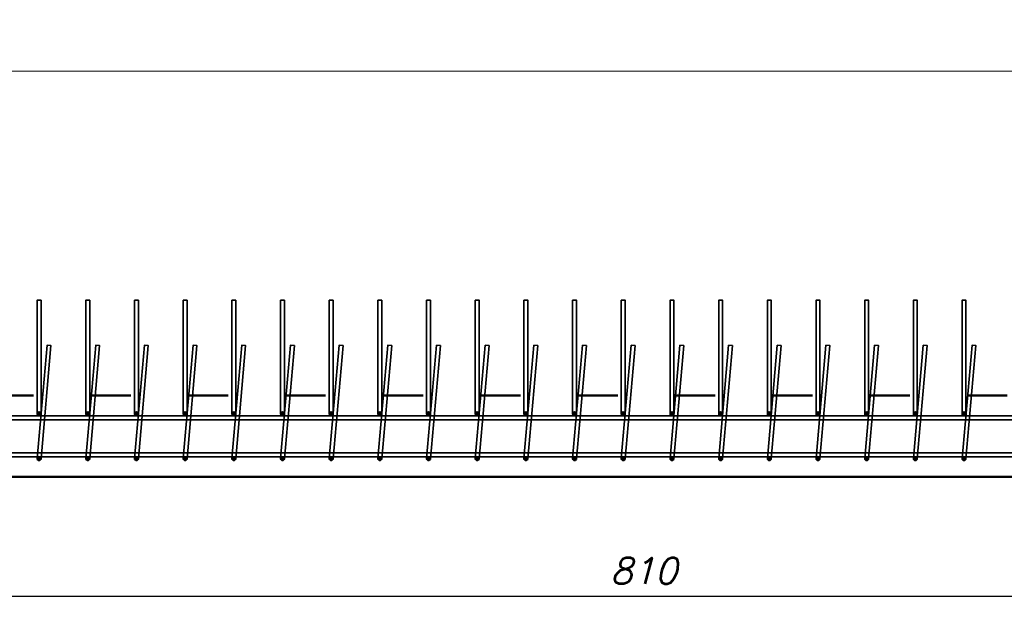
# Model space of a CAD drawing. Header units: millimetres. Extents: x 1814 to 94182, y 11562 to 49454.
# Tile 37 of 143: x 14103 to 14406, y 12326 to 12508. Entities that reach past the tile are written whole.
import ezdxf

# ---------------------------------------------------------------- set-up
doc = ezdxf.new("R2010")
doc.units = ezdxf.units.MM
doc.linetypes.add('ACAD_ISO03W100', pattern=[30, 12, -18])
doc.layers.add('podkład', color=252, linetype='Continuous', lineweight=9, plot=False)
for name, color, linetype, lineweight in [('widok 0.35', 22, 'Continuous', 35), ('wymiar', 135, 'Continuous', 9), ('ściany', 7, 'Continuous', 50)]:
    doc.layers.add(name, color=color, linetype=linetype, lineweight=lineweight)
doc.styles.add('WYMIARY', font='simplex.shx', dxfattribs={"oblique": 15})
doc.dimstyles.new('1-50', dxfattribs={"dimscale": 50, "dimtxt": 0.16, "dimasz": 0.2, "dimexe": 0.1, "dimexo": 0.1, "dimgap": 0.075, "dimtad": 1, "dimdec": 1, "dimrnd": 0.1, "dimzin": 9, "dimtxsty": 'WYMIARY', "dimblk": 'ARCHTICK', "dimcen": 0.2, "dimdle": 0.15, "dimadec": 1, "dimazin": 1, "dimtfac": 1, "dimtdec": 1, "dimtix": 1, "dimtmove": 2, "dimatfit": 3, "dimldrblk": 'ARCHTICK', "dimfxl": 0, "dimarcsym": 0})

# ---------------------------------------------------------------- blocks, each defined once
blk = doc.blocks.new('_ARCHTICK')
at = {"color": 0, "linetype": 'ByBlock', "lineweight": -2}
blk.add_solid([(0.398, 0.309), (0.309, 0.398), (-0.309, -0.398), (-0.398, -0.309)], dxfattribs=at)
blk = doc.blocks.new('*D3305')
at = {"layer": 'Defpoints', "color": 0}
for p in [(13889.8, 12367.56), (14699.8, 12367.56), (14699.8, 12330.81)]:
    blk.add_point(p, dxfattribs=at)
at = {"layer": 'wymiar', "color": 0, "lineweight": -2}
for p, q in [((13889.8, 12335.81), (13889.8, 12325.81)), ((14699.8, 12335.81), (14699.8, 12325.81)), ((13882.3, 12330.81), (14707.3, 12330.81))]:
    blk.add_line(p, q, dxfattribs=at)
at = {"layer": 'wymiar', "color": 0, "lineweight": -2, "xscale": 10, "yscale": 10, "zscale": 10, "rotation": 180}
blk.add_blockref('_ARCHTICK', (13889.8, 12330.81), dxfattribs=at)
at = {"layer": 'wymiar', "color": 0, "lineweight": -2, "xscale": 10, "yscale": 10, "zscale": 10}
blk.add_blockref('_ARCHTICK', (14699.8, 12330.81), dxfattribs=at)
at = {"layer": 'wymiar', "color": 0, "insert": (14294.8, 12338.56), "char_height": 8, "attachment_point": 5, "style": 'WYMIARY'}
blk.add_mtext('810', dxfattribs=at)
blk = doc.blocks.new('A$C5962928a')
blk.add_line((48.41, 1.57), (712.12, 1.57))

msp = doc.modelspace()

# ---------------------------------------------------------------- hatches: boundary and pattern name
at = {"layer": 'widok 0.35'}
h = msp.add_hatch(color=256, dxfattribs=at)
h.dxf.hatch_style = 1
h.paths.add_polyline_path([(14107.902, 12386.958, 1), (14109.102, 12386.958, 1)])
h = msp.add_hatch(color=256, dxfattribs=at)
h.dxf.hatch_style = 1
h.paths.add_polyline_path([(14122.902, 12386.958, 1), (14124.102, 12386.958, 1)])
h = msp.add_hatch(color=256, dxfattribs=at)
h.dxf.hatch_style = 1
h.paths.add_polyline_path([(14137.902, 12386.958, 1), (14139.102, 12386.958, 1)])
h = msp.add_hatch(color=256, dxfattribs=at)
h.dxf.hatch_style = 1
h.paths.add_polyline_path([(14152.902, 12386.958, 1), (14154.102, 12386.958, 1)])
h = msp.add_hatch(color=256, dxfattribs=at)
h.dxf.hatch_style = 1
h.paths.add_polyline_path([(14167.902, 12386.958, 1), (14169.102, 12386.958, 1)])
h = msp.add_hatch(color=256, dxfattribs=at)
h.dxf.hatch_style = 1
h.paths.add_polyline_path([(14182.902, 12386.958, 1), (14184.102, 12386.958, 1)])
h = msp.add_hatch(color=256, dxfattribs=at)
h.dxf.hatch_style = 1
h.paths.add_polyline_path([(14197.902, 12386.958, 1), (14199.102, 12386.958, 1)])
h = msp.add_hatch(color=256, dxfattribs=at)
h.dxf.hatch_style = 1
h.paths.add_polyline_path([(14212.902, 12386.958, 1), (14214.102, 12386.958, 1)])
h = msp.add_hatch(color=256, dxfattribs=at)
h.dxf.hatch_style = 1
h.paths.add_polyline_path([(14227.902, 12386.958, 1), (14229.102, 12386.958, 1)])
h = msp.add_hatch(color=256, dxfattribs=at)
h.dxf.hatch_style = 1
h.paths.add_polyline_path([(14242.902, 12386.958, 1), (14244.102, 12386.958, 1)])
h = msp.add_hatch(color=256, dxfattribs=at)
h.dxf.hatch_style = 1
h.paths.add_polyline_path([(14257.902, 12386.958, 1), (14259.102, 12386.958, 1)])
h = msp.add_hatch(color=256, dxfattribs=at)
h.dxf.hatch_style = 1
h.paths.add_polyline_path([(14272.902, 12386.958, 1), (14274.102, 12386.958, 1)])
h = msp.add_hatch(color=256, dxfattribs=at)
h.dxf.hatch_style = 1
h.paths.add_polyline_path([(14287.902, 12386.958, 1), (14289.102, 12386.958, 1)])
h = msp.add_hatch(color=256, dxfattribs=at)
h.dxf.hatch_style = 1
h.paths.add_polyline_path([(14302.902, 12386.958, 1), (14304.102, 12386.958, 1)])
h = msp.add_hatch(color=256, dxfattribs=at)
h.dxf.hatch_style = 1
h.paths.add_polyline_path([(14317.902, 12386.958, 1), (14319.102, 12386.958, 1)])
h = msp.add_hatch(color=256, dxfattribs=at)
h.dxf.hatch_style = 1
h.paths.add_polyline_path([(14332.902, 12386.958, 1), (14334.102, 12386.958, 1)])
h = msp.add_hatch(color=256, dxfattribs=at)
h.dxf.hatch_style = 1
h.paths.add_polyline_path([(14347.902, 12386.958, 1), (14349.102, 12386.958, 1)])
h = msp.add_hatch(color=256, dxfattribs=at)
h.dxf.hatch_style = 1
h.paths.add_polyline_path([(14362.902, 12386.958, 1), (14364.102, 12386.958, 1)])
h = msp.add_hatch(color=256, dxfattribs=at)
h.dxf.hatch_style = 1
h.paths.add_polyline_path([(14377.902, 12386.958, 1), (14379.102, 12386.958, 1)])
h = msp.add_hatch(color=256, dxfattribs=at)
h.dxf.hatch_style = 1
h.paths.add_polyline_path([(14392.902, 12386.958, 1), (14394.102, 12386.958, 1)])
h = msp.add_hatch(color=256, dxfattribs=at)
h.dxf.hatch_style = 1
h.paths.add_polyline_path([(14107.902, 12373.158, 1), (14109.102, 12373.158, 1)])
h = msp.add_hatch(color=256, dxfattribs=at)
h.dxf.hatch_style = 1
h.paths.add_polyline_path([(14122.902, 12373.158, 1), (14124.102, 12373.158, 1)])
h = msp.add_hatch(color=256, dxfattribs=at)
h.dxf.hatch_style = 1
h.paths.add_polyline_path([(14137.902, 12373.158, 1), (14139.102, 12373.158, 1)])
h = msp.add_hatch(color=256, dxfattribs=at)
h.dxf.hatch_style = 1
h.paths.add_polyline_path([(14152.902, 12373.158, 1), (14154.102, 12373.158, 1)])
h = msp.add_hatch(color=256, dxfattribs=at)
h.dxf.hatch_style = 1
h.paths.add_polyline_path([(14167.902, 12373.158, 1), (14169.102, 12373.158, 1)])
h = msp.add_hatch(color=256, dxfattribs=at)
h.dxf.hatch_style = 1
h.paths.add_polyline_path([(14182.902, 12373.158, 1), (14184.102, 12373.158, 1)])
h = msp.add_hatch(color=256, dxfattribs=at)
h.dxf.hatch_style = 1
h.paths.add_polyline_path([(14197.902, 12373.158, 1), (14199.102, 12373.158, 1)])
h = msp.add_hatch(color=256, dxfattribs=at)
h.dxf.hatch_style = 1
h.paths.add_polyline_path([(14212.902, 12373.158, 1), (14214.102, 12373.158, 1)])
h = msp.add_hatch(color=256, dxfattribs=at)
h.dxf.hatch_style = 1
h.paths.add_polyline_path([(14227.902, 12373.158, 1), (14229.102, 12373.158, 1)])
h = msp.add_hatch(color=256, dxfattribs=at)
h.dxf.hatch_style = 1
h.paths.add_polyline_path([(14242.902, 12373.158, 1), (14244.102, 12373.158, 1)])
h = msp.add_hatch(color=256, dxfattribs=at)
h.dxf.hatch_style = 1
h.paths.add_polyline_path([(14257.902, 12373.158, 1), (14259.102, 12373.158, 1)])
h = msp.add_hatch(color=256, dxfattribs=at)
h.dxf.hatch_style = 1
h.paths.add_polyline_path([(14272.902, 12373.158, 1), (14274.102, 12373.158, 1)])
h = msp.add_hatch(color=256, dxfattribs=at)
h.dxf.hatch_style = 1
h.paths.add_polyline_path([(14287.902, 12373.158, 1), (14289.102, 12373.158, 1)])
h = msp.add_hatch(color=256, dxfattribs=at)
h.dxf.hatch_style = 1
h.paths.add_polyline_path([(14302.902, 12373.158, 1), (14304.102, 12373.158, 1)])
h = msp.add_hatch(color=256, dxfattribs=at)
h.dxf.hatch_style = 1
h.paths.add_polyline_path([(14317.902, 12373.158, 1), (14319.102, 12373.158, 1)])
h = msp.add_hatch(color=256, dxfattribs=at)
h.dxf.hatch_style = 1
h.paths.add_polyline_path([(14332.902, 12373.158, 1), (14334.102, 12373.158, 1)])
h = msp.add_hatch(color=256, dxfattribs=at)
h.dxf.hatch_style = 1
h.paths.add_polyline_path([(14347.902, 12373.158, 1), (14349.102, 12373.158, 1)])
h = msp.add_hatch(color=256, dxfattribs=at)
h.dxf.hatch_style = 1
h.paths.add_polyline_path([(14362.902, 12373.158, 1), (14364.102, 12373.158, 1)])
h = msp.add_hatch(color=256, dxfattribs=at)
h.dxf.hatch_style = 1
h.paths.add_polyline_path([(14377.902, 12373.158, 1), (14379.102, 12373.158, 1)])
h = msp.add_hatch(color=256, dxfattribs=at)
h.dxf.hatch_style = 1
h.paths.add_polyline_path([(14392.902, 12373.158, 1), (14394.102, 12373.158, 1)])

# ---------------------------------------------------------------- linework, layer by layer
for points in [[(14109.102, 12386.958), (14107.902, 12386.958), (14107.902, 12421.958), (14109.102, 12421.958)], [(14124.102, 12386.958), (14122.902, 12386.958), (14122.902, 12421.958), (14124.102, 12421.958)], [(14139.102, 12386.958), (14137.902, 12386.958), (14137.902, 12421.958), (14139.102, 12421.958)], [(14154.102, 12386.958), (14152.902, 12386.958), (14152.902, 12421.958), (14154.102, 12421.958)], [(14169.102, 12386.958), (14167.902, 12386.958), (14167.902, 12421.958), (14169.102, 12421.958)], [(14184.102, 12386.958), (14182.902, 12386.958), (14182.902, 12421.958), (14184.102, 12421.958)], [(14199.102, 12386.958), (14197.902, 12386.958), (14197.902, 12421.958), (14199.102, 12421.958)], [(14214.102, 12386.958), (14212.902, 12386.958), (14212.902, 12421.958), (14214.102, 12421.958)], [(14229.102, 12386.958), (14227.902, 12386.958), (14227.902, 12421.958), (14229.102, 12421.958)], [(14244.102, 12386.958), (14242.902, 12386.958), (14242.902, 12421.958), (14244.102, 12421.958)], [(14259.102, 12386.958), (14257.902, 12386.958), (14257.902, 12421.958), (14259.102, 12421.958)], [(14274.102, 12386.958), (14272.902, 12386.958), (14272.902, 12421.958), (14274.102, 12421.958)], [(14289.102, 12386.958), (14287.902, 12386.958), (14287.902, 12421.958), (14289.102, 12421.958)], [(14304.102, 12386.958), (14302.902, 12386.958), (14302.902, 12421.958), (14304.102, 12421.958)], [(14319.102, 12386.958), (14317.902, 12386.958), (14317.902, 12421.958), (14319.102, 12421.958)], [(14334.102, 12386.958), (14332.902, 12386.958), (14332.902, 12421.958), (14334.102, 12421.958)], [(14349.102, 12386.958), (14347.902, 12386.958), (14347.902, 12421.958), (14349.102, 12421.958)], [(14364.102, 12386.958), (14362.902, 12386.958), (14362.902, 12421.958), (14364.102, 12421.958)], [(14379.102, 12386.958), (14377.902, 12386.958), (14377.902, 12421.958), (14379.102, 12421.958)], [(14394.102, 12386.958), (14392.902, 12386.958), (14392.902, 12421.958), (14394.102, 12421.958)], [(14109.1, 12373.106), (14107.904, 12373.211), (14110.955, 12408.078), (14112.15, 12407.973)], [(14124.1, 12373.106), (14122.904, 12373.211), (14125.955, 12408.078), (14127.15, 12407.973)], [(14139.1, 12373.106), (14137.904, 12373.211), (14140.955, 12408.078), (14142.15, 12407.973)], [(14154.1, 12373.106), (14152.904, 12373.211), (14155.955, 12408.078), (14157.15, 12407.973)], [(14169.1, 12373.106), (14167.904, 12373.211), (14170.955, 12408.078), (14172.15, 12407.973)], [(14184.1, 12373.106), (14182.904, 12373.211), (14185.955, 12408.078), (14187.15, 12407.973)], [(14199.1, 12373.106), (14197.904, 12373.211), (14200.955, 12408.078), (14202.15, 12407.973)], [(14214.1, 12373.106), (14212.904, 12373.211), (14215.955, 12408.078), (14217.15, 12407.973)], [(14229.1, 12373.106), (14227.904, 12373.211), (14230.955, 12408.078), (14232.15, 12407.973)], [(14244.1, 12373.106), (14242.904, 12373.211), (14245.955, 12408.078), (14247.15, 12407.973)], [(14259.1, 12373.106), (14257.904, 12373.211), (14260.955, 12408.078), (14262.15, 12407.973)], [(14274.1, 12373.106), (14272.904, 12373.211), (14275.955, 12408.078), (14277.15, 12407.973)], [(14289.1, 12373.106), (14287.904, 12373.211), (14290.955, 12408.078), (14292.15, 12407.973)], [(14304.1, 12373.106), (14302.904, 12373.211), (14305.955, 12408.078), (14307.15, 12407.973)], [(14319.1, 12373.106), (14317.904, 12373.211), (14320.955, 12408.078), (14322.15, 12407.973)], [(14334.1, 12373.106), (14332.904, 12373.211), (14335.955, 12408.078), (14337.15, 12407.973)], [(14349.1, 12373.106), (14347.904, 12373.211), (14350.955, 12408.078), (14352.15, 12407.973)], [(14364.1, 12373.106), (14362.904, 12373.211), (14365.955, 12408.078), (14367.15, 12407.973)], [(14379.1, 12373.106), (14377.904, 12373.211), (14380.955, 12408.078), (14382.15, 12407.973)], [(14394.1, 12373.106), (14392.904, 12373.211), (14395.955, 12408.078), (14397.15, 12407.973)], [(14693.602, 12386.358), (14693.602, 12385.158), (13896.002, 12385.158), (13896.002, 12386.358)], [(14693.602, 12374.958), (14693.602, 12373.758), (13896.002, 12373.758), (13896.002, 12374.958)]]:
    msp.add_lwpolyline(points, close=True, dxfattribs=at)
for centre in [(14108.502, 12386.958), (14123.502, 12386.958), (14138.502, 12386.958), (14153.502, 12386.958), (14168.502, 12386.958), (14183.502, 12386.958), (14198.502, 12386.958), (14213.502, 12386.958), (14228.502, 12386.958), (14243.502, 12386.958), (14258.502, 12386.958), (14273.502, 12386.958), (14288.502, 12386.958), (14303.502, 12386.958), (14318.502, 12386.958), (14333.502, 12386.958), (14348.502, 12386.958), (14363.502, 12386.958), (14378.502, 12386.958), (14393.502, 12386.958), (14108.502, 12373.158), (14123.502, 12373.158), (14138.502, 12373.158), (14153.502, 12373.158), (14168.502, 12373.158), (14183.502, 12373.158), (14198.502, 12373.158), (14213.502, 12373.158), (14228.502, 12373.158), (14243.502, 12373.158), (14258.502, 12373.158), (14273.502, 12373.158), (14288.502, 12373.158), (14303.502, 12373.158), (14318.502, 12373.158), (14333.502, 12373.158), (14348.502, 12373.158), (14363.502, 12373.158), (14378.502, 12373.158), (14393.502, 12373.158)]:
    msp.add_circle(centre, 0.6, dxfattribs=at)
at = {"layer": 'ściany'}
msp.add_lwpolyline([(14699.802, 12367.558), (14699.802, 12742.558), (13889.802, 12742.558), (13889.802, 12367.558)], close=True, dxfattribs=at)
at = {"layer": 'ściany', "linetype": 'ACAD_ISO03W100'}
msp.add_lwpolyline([(14674.802, 12392.558), (14674.802, 12717.558), (13914.802, 12717.558), (13914.802, 12392.558)], close=True, dxfattribs=at)

# ---------------------------------------------------------------- block references
at = {"layer": 'podkład'}
msp.add_blockref('A$C5962928a', (13915.518, 12490.99), dxfattribs=at)

# ---------------------------------------------------------------- dimensions: what is measured, and where the dimension line sits
at = {"layer": 'wymiar'}
dim = msp.add_linear_dim(base=(14699.802, 12330.805), p1=(13889.802, 12367.558), p2=(14699.802, 12367.558), dimstyle='1-50', dxfattribs=at)
dim.commit()
dim.dimension.update_dxf_attribs({"geometry": '*D3305', "text_midpoint": (14294.802, 12338.555)})

doc.saveas('drawing.dxf')
